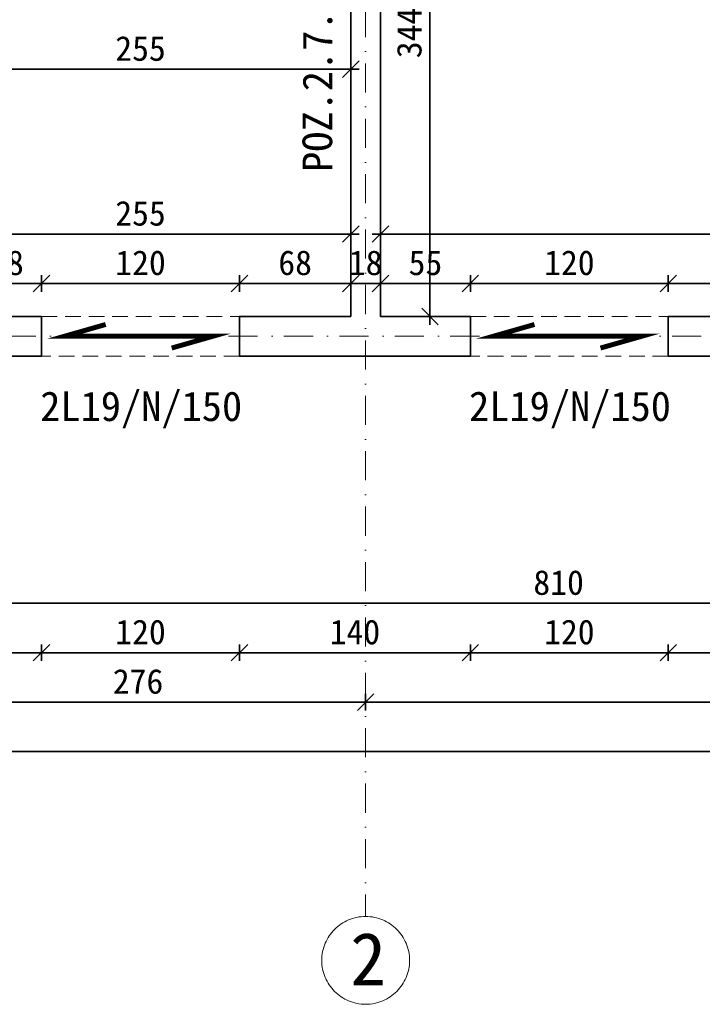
# Model space of a CAD drawing. Header units: millimetres. Extents: x -6343 to 9945, y -9929 to 237.
# Tile 28 of 43: x -4157 to -3743, y -5121 to -4524. Entities that reach past the tile are written whole.
import ezdxf

# ---------------------------------------------------------------- set-up
doc = ezdxf.new("R2010")
doc.units = ezdxf.units.MM
doc.linetypes.add('HIDDEN2', pattern=[4.7625, 3.175, -1.5875])
doc.linetypes.add('Kreski i kropki', pattern=[335.138881, 176.388884, -88.194442, 0, -70.555556])
for name, color, linetype, lineweight in [('_k_opis', 7, 'Continuous', 13), ('_k_osie', 142, 'Kreski i kropki', 13), ('_k_widok', 7, 'Continuous', 18), ('_k_wymiar', 7, 'Continuous', 9), ('_k_zarys', 7, 'HIDDEN2', 20), ('_k_ściany', 223, 'Continuous', 35)]:
    doc.layers.add(name, color=color, linetype=linetype, lineweight=lineweight)
doc.styles.add('GENERATED_STYLE_1', font='MS Gothic.ttf')
doc.styles.add('GENERATED_STYLE_2', font='MS Gothic.ttf')
doc.dimstyles.new('1-100 (20cm)', dxfattribs={"dimscale": 5, "dimtxt": 3, "dimasz": 2, "dimexe": 1, "dimexo": 1, "dimgap": 1, "dimtad": 1, "dimdec": 0, "dimzin": 12, "dimdsep": 46, "dimtxsty": 'GENERATED_STYLE_1', "dimblk1": 'OBLIQUE', "dimblk2": 'OBLIQUE', "dimsah": 1, "dimcen": 0, "dimdle": 1, "dimclrd": 256, "dimclre": 256, "dimclrt": 4, "dimazin": 0, "dimtfac": 0.75, "dimtdec": 0, "dimtix": 1, "dimtmove": 1, "dimatfit": 3, "dimldrblk": 'OBLIQUE', "dimfxl": 1, "dimfxlon": 1, "dimtvp": 0.75, "dimtolj": 1, "dimtzin": 0, "dimarcsym": 0})

# ---------------------------------------------------------------- blocks, each defined once
blk = doc.blocks.new('_OBLIQUE')
at = {"color": 0, "linetype": 'ByBlock'}
blk.add_line((-0.5, -0.5), (0.5, 0.5), dxfattribs=at)
blk = doc.blocks.new('*D354')
at = {"layer": '_k_wymiar', "lineweight": -2, "transparency": 16777216}
for p, q in [((1081.59, -145), (1081.59, -499)), ((1076.59, -150), (1086.59, -150)), ((1076.59, -494), (1086.59, -494))]:
    blk.add_line(p, q, dxfattribs=at)
at = {"layer": 'Defpoints', "color": 0, "transparency": 16777216}
for p in [(1021.59, -150), (1051.59, -494), (1081.59, -494)]:
    blk.add_point(p, dxfattribs=at)
at = {"layer": '_k_wymiar', "lineweight": -2, "transparency": 16777216, "xscale": 10, "yscale": 10, "zscale": 10}
for p, rotation in [((1081.59, -150), 90), ((1081.59, -494), 270)]:
    blk.add_blockref('_OBLIQUE', p, dxfattribs=dict(at, rotation=rotation))
at = {"layer": '_k_wymiar', "color": 4, "transparency": 16777216, "insert": (1069.09, -322), "char_height": 15, "attachment_point": 5, "rotation": 90, "style": 'GENERATED_STYLE_1'}
blk.add_mtext('\\A1;344', dxfattribs=at)
blk = doc.blocks.new('*D245')
at = {"layer": '_k_wymiar', "lineweight": -2, "transparency": 16777216}
for p, q in [((1226.09, -479), (1226.09, -469)), ((1366.09, -479), (1366.09, -469)), ((1371.09, -474), (1221.09, -474))]:
    blk.add_line(p, q, dxfattribs=at)
at = {"layer": 'Defpoints', "color": 0, "transparency": 16777216}
for p in [(1226.09, -474), (1226.09, -494), (1366.09, -494)]:
    blk.add_point(p, dxfattribs=at)
at = {"layer": '_k_wymiar', "lineweight": -2, "transparency": 16777216, "xscale": 10, "yscale": 10, "zscale": 10, "rotation": 180}
blk.add_blockref('_OBLIQUE', (1226.09, -474), dxfattribs=at)
at = {"layer": '_k_wymiar', "lineweight": -2, "transparency": 16777216, "xscale": 10, "yscale": 10, "zscale": 10}
blk.add_blockref('_OBLIQUE', (1366.09, -474), dxfattribs=at)
at = {"layer": '_k_wymiar', "color": 4, "transparency": 16777216, "insert": (1296.09, -461.5), "char_height": 15, "attachment_point": 5, "style": 'GENERATED_STYLE_1'}
blk.add_mtext('\\A1;140', dxfattribs=at)
blk = doc.blocks.new('*D246')
at = {"layer": '_k_wymiar', "lineweight": -2, "transparency": 16777216}
for p, q in [((1106.09, -479), (1106.09, -469)), ((1226.09, -479), (1226.09, -469)), ((1231.09, -474), (1101.09, -474))]:
    blk.add_line(p, q, dxfattribs=at)
at = {"layer": 'Defpoints', "color": 0, "transparency": 16777216}
for p in [(1106.09, -474), (1106.09, -494), (1226.09, -494)]:
    blk.add_point(p, dxfattribs=at)
at = {"layer": '_k_wymiar', "lineweight": -2, "transparency": 16777216, "xscale": 10, "yscale": 10, "zscale": 10, "rotation": 180}
blk.add_blockref('_OBLIQUE', (1106.09, -474), dxfattribs=at)
at = {"layer": '_k_wymiar', "lineweight": -2, "transparency": 16777216, "xscale": 10, "yscale": 10, "zscale": 10}
blk.add_blockref('_OBLIQUE', (1226.09, -474), dxfattribs=at)
at = {"layer": '_k_wymiar', "color": 4, "transparency": 16777216, "insert": (1166.09, -461.5), "char_height": 15, "attachment_point": 5, "style": 'GENERATED_STYLE_1'}
blk.add_mtext('\\A1;120', dxfattribs=at)
blk = doc.blocks.new('*D247')
at = {"layer": '_k_wymiar', "lineweight": -2, "transparency": 16777216}
for p, q in [((1051.59, -479), (1051.59, -469)), ((1106.09, -479), (1106.09, -469)), ((1111.09, -474), (1046.59, -474))]:
    blk.add_line(p, q, dxfattribs=at)
at = {"layer": 'Defpoints', "color": 0, "transparency": 16777216}
for p in [(1051.59, -474), (1051.59, -494), (1106.09, -494)]:
    blk.add_point(p, dxfattribs=at)
at = {"layer": '_k_wymiar', "lineweight": -2, "transparency": 16777216, "xscale": 10, "yscale": 10, "zscale": 10, "rotation": 180}
blk.add_blockref('_OBLIQUE', (1051.59, -474), dxfattribs=at)
at = {"layer": '_k_wymiar', "lineweight": -2, "transparency": 16777216, "xscale": 10, "yscale": 10, "zscale": 10}
blk.add_blockref('_OBLIQUE', (1106.09, -474), dxfattribs=at)
at = {"layer": '_k_wymiar', "color": 4, "transparency": 16777216, "insert": (1078.84, -461.5), "char_height": 15, "attachment_point": 5, "style": 'GENERATED_STYLE_1'}
blk.add_mtext('\\A1;55', dxfattribs=at)
blk = doc.blocks.new('*D248')
at = {"layer": '_k_wymiar', "lineweight": -2, "transparency": 16777216}
for p, q in [((1033.59, -479), (1033.59, -469)), ((1051.59, -479), (1051.59, -469)), ((1033.59, -474), (1023.59, -474)), ((1051.59, -474), (1033.59, -474)), ((1051.59, -474), (1061.59, -474))]:
    blk.add_line(p, q, dxfattribs=at)
at = {"layer": 'Defpoints', "color": 0, "transparency": 16777216}
for p in [(1033.59, -474), (1033.59, -494), (1051.59, -494)]:
    blk.add_point(p, dxfattribs=at)
at = {"layer": '_k_wymiar', "lineweight": -2, "transparency": 16777216, "xscale": 10, "yscale": 10, "zscale": 10}
blk.add_blockref('_OBLIQUE', (1033.59, -474), dxfattribs=at)
at = {"layer": '_k_wymiar', "lineweight": -2, "transparency": 16777216, "xscale": 10, "yscale": 10, "zscale": 10, "rotation": 180}
blk.add_blockref('_OBLIQUE', (1051.59, -474), dxfattribs=at)
at = {"layer": '_k_wymiar', "color": 4, "transparency": 16777216, "insert": (1042.59, -461.5), "char_height": 15, "attachment_point": 5, "style": 'GENERATED_STYLE_1'}
blk.add_mtext('\\A1;18', dxfattribs=at)
blk = doc.blocks.new('*D249')
at = {"layer": '_k_wymiar', "lineweight": -2, "transparency": 16777216}
for p, q in [((966.09, -479), (966.09, -469)), ((1033.59, -479), (1033.59, -469)), ((1038.59, -474), (961.09, -474))]:
    blk.add_line(p, q, dxfattribs=at)
at = {"layer": 'Defpoints', "color": 0, "transparency": 16777216}
for p in [(966.09, -474), (966.09, -494), (1033.59, -494)]:
    blk.add_point(p, dxfattribs=at)
at = {"layer": '_k_wymiar', "lineweight": -2, "transparency": 16777216, "xscale": 10, "yscale": 10, "zscale": 10, "rotation": 180}
blk.add_blockref('_OBLIQUE', (966.09, -474), dxfattribs=at)
at = {"layer": '_k_wymiar', "lineweight": -2, "transparency": 16777216, "xscale": 10, "yscale": 10, "zscale": 10}
blk.add_blockref('_OBLIQUE', (1033.59, -474), dxfattribs=at)
at = {"layer": '_k_wymiar', "color": 4, "transparency": 16777216, "insert": (999.84, -461.5), "char_height": 15, "attachment_point": 5, "style": 'GENERATED_STYLE_1'}
blk.add_mtext('\\A1;68', dxfattribs=at)
blk = doc.blocks.new('*D250')
at = {"layer": '_k_wymiar', "lineweight": -2, "transparency": 16777216}
for p, q in [((846.09, -479), (846.09, -469)), ((966.09, -479), (966.09, -469)), ((971.09, -474), (841.09, -474))]:
    blk.add_line(p, q, dxfattribs=at)
at = {"layer": 'Defpoints', "color": 0, "transparency": 16777216}
for p in [(846.09, -474), (846.09, -494), (966.09, -494)]:
    blk.add_point(p, dxfattribs=at)
at = {"layer": '_k_wymiar', "lineweight": -2, "transparency": 16777216, "xscale": 10, "yscale": 10, "zscale": 10, "rotation": 180}
blk.add_blockref('_OBLIQUE', (846.09, -474), dxfattribs=at)
at = {"layer": '_k_wymiar', "lineweight": -2, "transparency": 16777216, "xscale": 10, "yscale": 10, "zscale": 10}
blk.add_blockref('_OBLIQUE', (966.09, -474), dxfattribs=at)
at = {"layer": '_k_wymiar', "color": 4, "transparency": 16777216, "insert": (906.09, -461.5), "char_height": 15, "attachment_point": 5, "style": 'GENERATED_STYLE_1'}
blk.add_mtext('\\A1;120', dxfattribs=at)
blk = doc.blocks.new('*D251')
at = {"layer": '_k_wymiar', "lineweight": -2, "transparency": 16777216}
for p, q in [((778.59, -479), (778.59, -469)), ((846.09, -479), (846.09, -469)), ((851.09, -474), (773.59, -474))]:
    blk.add_line(p, q, dxfattribs=at)
at = {"layer": 'Defpoints', "color": 0, "transparency": 16777216}
for p in [(778.59, -474), (778.59, -494), (846.09, -494)]:
    blk.add_point(p, dxfattribs=at)
at = {"layer": '_k_wymiar', "lineweight": -2, "transparency": 16777216, "xscale": 10, "yscale": 10, "zscale": 10, "rotation": 180}
blk.add_blockref('_OBLIQUE', (778.59, -474), dxfattribs=at)
at = {"layer": '_k_wymiar', "lineweight": -2, "transparency": 16777216, "xscale": 10, "yscale": 10, "zscale": 10}
blk.add_blockref('_OBLIQUE', (846.09, -474), dxfattribs=at)
at = {"layer": '_k_wymiar', "color": 4, "transparency": 16777216, "insert": (825.12, -461.5), "char_height": 15, "attachment_point": 5, "style": 'GENERATED_STYLE_1'}
blk.add_mtext('\\A1;68', dxfattribs=at)
blk = doc.blocks.new('*D319')
at = {"layer": '_k_wymiar', "lineweight": -2, "transparency": 16777216}
for p, q in [((778.59, -449), (778.59, -439)), ((1033.59, -449), (1033.59, -439)), ((773.59, -444), (1038.59, -444))]:
    blk.add_line(p, q, dxfattribs=at)
at = {"layer": 'Defpoints', "color": 0, "transparency": 16777216}
for p in [(1033.59, -444), (778.59, -464), (1033.59, -464)]:
    blk.add_point(p, dxfattribs=at)
at = {"layer": '_k_wymiar', "lineweight": -2, "transparency": 16777216, "xscale": 10, "yscale": 10, "zscale": 10, "rotation": 180}
blk.add_blockref('_OBLIQUE', (778.59, -444), dxfattribs=at)
at = {"layer": '_k_wymiar', "lineweight": -2, "transparency": 16777216, "xscale": 10, "yscale": 10, "zscale": 10}
blk.add_blockref('_OBLIQUE', (1033.59, -444), dxfattribs=at)
at = {"layer": '_k_wymiar', "color": 4, "transparency": 16777216, "insert": (906.09, -431.5), "char_height": 15, "attachment_point": 5, "style": 'GENERATED_STYLE_1'}
blk.add_mtext('\\A1;255', dxfattribs=at)
blk = doc.blocks.new('*D258')
at = {"layer": '_k_wymiar', "lineweight": -2, "transparency": 16777216}
for p, q in [((1051.59, -449), (1051.59, -439)), ((1540.59, -449), (1540.59, -439)), ((1046.59, -444), (1545.59, -444))]:
    blk.add_line(p, q, dxfattribs=at)
at = {"layer": 'Defpoints', "color": 0, "transparency": 16777216}
for p in [(1540.59, -444), (1051.59, -494), (1540.59, -494)]:
    blk.add_point(p, dxfattribs=at)
at = {"layer": '_k_wymiar', "lineweight": -2, "transparency": 16777216, "xscale": 10, "yscale": 10, "zscale": 10, "rotation": 180}
blk.add_blockref('_OBLIQUE', (1051.59, -444), dxfattribs=at)
at = {"layer": '_k_wymiar', "lineweight": -2, "transparency": 16777216, "xscale": 10, "yscale": 10, "zscale": 10}
blk.add_blockref('_OBLIQUE', (1540.59, -444), dxfattribs=at)
at = {"layer": '_k_wymiar', "color": 4, "transparency": 16777216, "insert": (1296.09, -431.5), "char_height": 15, "attachment_point": 5, "style": 'GENERATED_STYLE_1'}
blk.add_mtext('\\A1;489', dxfattribs=at)
blk = doc.blocks.new('*D325')
at = {"layer": '_k_wymiar', "lineweight": -2, "transparency": 16777216}
for p, q in [((778.59, -349), (778.59, -339)), ((1033.59, -349), (1033.59, -339)), ((773.59, -344), (1038.59, -344))]:
    blk.add_line(p, q, dxfattribs=at)
at = {"layer": 'Defpoints', "color": 0, "transparency": 16777216}
for p in [(1033.59, -344), (778.59, -394), (1033.59, -464)]:
    blk.add_point(p, dxfattribs=at)
at = {"layer": '_k_wymiar', "lineweight": -2, "transparency": 16777216, "xscale": 10, "yscale": 10, "zscale": 10, "rotation": 180}
blk.add_blockref('_OBLIQUE', (778.59, -344), dxfattribs=at)
at = {"layer": '_k_wymiar', "lineweight": -2, "transparency": 16777216, "xscale": 10, "yscale": 10, "zscale": 10}
blk.add_blockref('_OBLIQUE', (1033.59, -344), dxfattribs=at)
at = {"layer": '_k_wymiar', "color": 4, "transparency": 16777216, "insert": (906.09, -331.5), "char_height": 15, "attachment_point": 5, "style": 'GENERATED_STYLE_1'}
blk.add_mtext('\\A1;255', dxfattribs=at)
blk = doc.blocks.new('*D266')
at = {"layer": '_k_wymiar', "lineweight": -2, "transparency": 16777216}
for p, q in [((754.59, -663), (754.59, -673)), ((1564.59, -663), (1564.59, -673)), ((749.59, -668), (1569.59, -668))]:
    blk.add_line(p, q, dxfattribs=at)
at = {"layer": 'Defpoints', "color": 0, "transparency": 16777216}
for p in [(754.59, -518), (1564.59, -518), (1564.59, -668)]:
    blk.add_point(p, dxfattribs=at)
at = {"layer": '_k_wymiar', "lineweight": -2, "transparency": 16777216, "xscale": 10, "yscale": 10, "zscale": 10, "rotation": 180}
blk.add_blockref('_OBLIQUE', (754.59, -668), dxfattribs=at)
at = {"layer": '_k_wymiar', "lineweight": -2, "transparency": 16777216, "xscale": 10, "yscale": 10, "zscale": 10}
blk.add_blockref('_OBLIQUE', (1564.59, -668), dxfattribs=at)
at = {"layer": '_k_wymiar', "color": 4, "transparency": 16777216, "insert": (1159.59, -655.5), "char_height": 15, "attachment_point": 5, "style": 'GENERATED_STYLE_1'}
blk.add_mtext('\\A1;810', dxfattribs=at)
blk = doc.blocks.new('*D273')
at = {"layer": '_k_wymiar', "lineweight": -2, "transparency": 16777216}
for p, q in [((749.59, -698), (851.09, -698)), ((754.59, -693), (754.59, -703)), ((846.09, -693), (846.09, -703))]:
    blk.add_line(p, q, dxfattribs=at)
at = {"layer": 'Defpoints', "color": 0, "transparency": 16777216}
for p in [(754.59, -418), (846.09, -518), (846.09, -698)]:
    blk.add_point(p, dxfattribs=at)
at = {"layer": '_k_wymiar', "lineweight": -2, "transparency": 16777216, "xscale": 10, "yscale": 10, "zscale": 10, "rotation": 180}
blk.add_blockref('_OBLIQUE', (754.59, -698), dxfattribs=at)
at = {"layer": '_k_wymiar', "lineweight": -2, "transparency": 16777216, "xscale": 10, "yscale": 10, "zscale": 10}
blk.add_blockref('_OBLIQUE', (846.09, -698), dxfattribs=at)
at = {"layer": '_k_wymiar', "color": 4, "transparency": 16777216, "insert": (800.34, -685.5), "char_height": 15, "attachment_point": 5, "style": 'GENERATED_STYLE_1'}
blk.add_mtext('\\A1;92', dxfattribs=at)
blk = doc.blocks.new('*D274')
at = {"layer": '_k_wymiar', "lineweight": -2, "transparency": 16777216}
for p, q in [((841.09, -698), (971.09, -698)), ((846.09, -693), (846.09, -703)), ((966.09, -693), (966.09, -703))]:
    blk.add_line(p, q, dxfattribs=at)
at = {"layer": 'Defpoints', "color": 0, "transparency": 16777216}
for p in [(846.09, -518), (966.09, -518), (966.09, -698)]:
    blk.add_point(p, dxfattribs=at)
at = {"layer": '_k_wymiar', "lineweight": -2, "transparency": 16777216, "xscale": 10, "yscale": 10, "zscale": 10, "rotation": 180}
blk.add_blockref('_OBLIQUE', (846.09, -698), dxfattribs=at)
at = {"layer": '_k_wymiar', "lineweight": -2, "transparency": 16777216, "xscale": 10, "yscale": 10, "zscale": 10}
blk.add_blockref('_OBLIQUE', (966.09, -698), dxfattribs=at)
at = {"layer": '_k_wymiar', "color": 4, "transparency": 16777216, "insert": (906.09, -685.5), "char_height": 15, "attachment_point": 5, "style": 'GENERATED_STYLE_1'}
blk.add_mtext('\\A1;120', dxfattribs=at)
blk = doc.blocks.new('*D275')
at = {"layer": '_k_wymiar', "lineweight": -2, "transparency": 16777216}
for p, q in [((961.09, -698), (1111.09, -698)), ((966.09, -693), (966.09, -703)), ((1106.09, -693), (1106.09, -703))]:
    blk.add_line(p, q, dxfattribs=at)
at = {"layer": 'Defpoints', "color": 0, "transparency": 16777216}
for p in [(966.09, -518), (1106.09, -518), (1106.09, -698)]:
    blk.add_point(p, dxfattribs=at)
at = {"layer": '_k_wymiar', "lineweight": -2, "transparency": 16777216, "xscale": 10, "yscale": 10, "zscale": 10, "rotation": 180}
blk.add_blockref('_OBLIQUE', (966.09, -698), dxfattribs=at)
at = {"layer": '_k_wymiar', "lineweight": -2, "transparency": 16777216, "xscale": 10, "yscale": 10, "zscale": 10}
blk.add_blockref('_OBLIQUE', (1106.09, -698), dxfattribs=at)
at = {"layer": '_k_wymiar', "color": 4, "transparency": 16777216, "insert": (1036.09, -685.5), "char_height": 15, "attachment_point": 5, "style": 'GENERATED_STYLE_1'}
blk.add_mtext('\\A1;140', dxfattribs=at)
blk = doc.blocks.new('*D276')
at = {"layer": '_k_wymiar', "lineweight": -2, "transparency": 16777216}
for p, q in [((1101.09, -698), (1231.09, -698)), ((1106.09, -693), (1106.09, -703)), ((1226.09, -693), (1226.09, -703))]:
    blk.add_line(p, q, dxfattribs=at)
at = {"layer": 'Defpoints', "color": 0, "transparency": 16777216}
for p in [(1106.09, -518), (1226.09, -518), (1226.09, -698)]:
    blk.add_point(p, dxfattribs=at)
at = {"layer": '_k_wymiar', "lineweight": -2, "transparency": 16777216, "xscale": 10, "yscale": 10, "zscale": 10, "rotation": 180}
blk.add_blockref('_OBLIQUE', (1106.09, -698), dxfattribs=at)
at = {"layer": '_k_wymiar', "lineweight": -2, "transparency": 16777216, "xscale": 10, "yscale": 10, "zscale": 10}
blk.add_blockref('_OBLIQUE', (1226.09, -698), dxfattribs=at)
at = {"layer": '_k_wymiar', "color": 4, "transparency": 16777216, "insert": (1166.09, -685.5), "char_height": 15, "attachment_point": 5, "style": 'GENERATED_STYLE_1'}
blk.add_mtext('\\A1;120', dxfattribs=at)
blk = doc.blocks.new('*D277')
at = {"layer": '_k_wymiar', "lineweight": -2, "transparency": 16777216}
for p, q in [((1221.09, -698), (1371.09, -698)), ((1226.09, -693), (1226.09, -703)), ((1366.09, -693), (1366.09, -703))]:
    blk.add_line(p, q, dxfattribs=at)
at = {"layer": 'Defpoints', "color": 0, "transparency": 16777216}
for p in [(1226.09, -518), (1366.09, -518), (1366.09, -698)]:
    blk.add_point(p, dxfattribs=at)
at = {"layer": '_k_wymiar', "lineweight": -2, "transparency": 16777216, "xscale": 10, "yscale": 10, "zscale": 10, "rotation": 180}
blk.add_blockref('_OBLIQUE', (1226.09, -698), dxfattribs=at)
at = {"layer": '_k_wymiar', "lineweight": -2, "transparency": 16777216, "xscale": 10, "yscale": 10, "zscale": 10}
blk.add_blockref('_OBLIQUE', (1366.09, -698), dxfattribs=at)
at = {"layer": '_k_wymiar', "color": 4, "transparency": 16777216, "insert": (1296.09, -685.5), "char_height": 15, "attachment_point": 5, "style": 'GENERATED_STYLE_1'}
blk.add_mtext('\\A1;140', dxfattribs=at)
blk = doc.blocks.new('*D281')
at = {"layer": '_k_wymiar', "lineweight": -2, "transparency": 16777216}
for p, q in [((1557.59, -728), (1037.59, -728)), ((1042.59, -723), (1042.59, -733)), ((1552.59, -723), (1552.59, -733))]:
    blk.add_line(p, q, dxfattribs=at)
at = {"layer": 'Defpoints', "color": 0, "transparency": 16777216}
for p in [(1042.59, -506), (1552.59, -506), (1042.59, -728)]:
    blk.add_point(p, dxfattribs=at)
at = {"layer": '_k_wymiar', "lineweight": -2, "transparency": 16777216, "xscale": 10, "yscale": 10, "zscale": 10, "rotation": 180}
blk.add_blockref('_OBLIQUE', (1042.59, -728), dxfattribs=at)
at = {"layer": '_k_wymiar', "lineweight": -2, "transparency": 16777216, "xscale": 10, "yscale": 10, "zscale": 10}
blk.add_blockref('_OBLIQUE', (1552.59, -728), dxfattribs=at)
at = {"layer": '_k_wymiar', "color": 4, "transparency": 16777216, "insert": (1297.59, -715.5), "char_height": 15, "attachment_point": 5, "style": 'GENERATED_STYLE_1'}
blk.add_mtext('\\A1;510', dxfattribs=at)
blk = doc.blocks.new('*D282')
at = {"layer": '_k_wymiar', "lineweight": -2, "transparency": 16777216}
for p, q in [((1047.59, -728), (761.59, -728)), ((766.59, -723), (766.59, -733)), ((1042.59, -723), (1042.59, -733))]:
    blk.add_line(p, q, dxfattribs=at)
at = {"layer": 'Defpoints', "color": 0, "transparency": 16777216}
for p in [(766.59, -506), (1042.59, -506), (766.59, -728)]:
    blk.add_point(p, dxfattribs=at)
at = {"layer": '_k_wymiar', "lineweight": -2, "transparency": 16777216, "xscale": 10, "yscale": 10, "zscale": 10, "rotation": 180}
blk.add_blockref('_OBLIQUE', (766.59, -728), dxfattribs=at)
at = {"layer": '_k_wymiar', "lineweight": -2, "transparency": 16777216, "xscale": 10, "yscale": 10, "zscale": 10}
blk.add_blockref('_OBLIQUE', (1042.59, -728), dxfattribs=at)
at = {"layer": '_k_wymiar', "color": 4, "transparency": 16777216, "insert": (904.59, -715.5), "char_height": 15, "attachment_point": 5, "style": 'GENERATED_STYLE_1'}
blk.add_mtext('\\A1;276', dxfattribs=at)
blk = doc.blocks.new('*D328')
at = {"layer": '_k_wymiar', "lineweight": -2, "transparency": 16777216}
for p, q in [((-285.41, -758), (1569.59, -758)), ((-280.41, -753), (-280.41, -763)), ((1564.59, -753), (1564.59, -763))]:
    blk.add_line(p, q, dxfattribs=at)
at = {"layer": 'Defpoints', "color": 0, "transparency": 16777216}
for p in [(-280.41, -518), (1564.59, -518), (1564.59, -758)]:
    blk.add_point(p, dxfattribs=at)
at = {"layer": '_k_wymiar', "lineweight": -2, "transparency": 16777216, "xscale": 10, "yscale": 10, "zscale": 10, "rotation": 180}
blk.add_blockref('_OBLIQUE', (-280.41, -758), dxfattribs=at)
at = {"layer": '_k_wymiar', "lineweight": -2, "transparency": 16777216, "xscale": 10, "yscale": 10, "zscale": 10}
blk.add_blockref('_OBLIQUE', (1564.59, -758), dxfattribs=at)
at = {"layer": '_k_wymiar', "color": 4, "transparency": 16777216, "insert": (642.09, -745.5), "char_height": 15, "attachment_point": 5, "style": 'GENERATED_STYLE_1'}
blk.add_mtext('\\A1;1845', dxfattribs=at)
blk = doc.blocks.new('K_02')
at = {"layer": '_k_osie', "ltscale": 0.1}
for points in [[(1042.59, 836.04), (1042.59, -858)], [(-620.41, -506), (1904.59, -506)]]:
    blk.add_lwpolyline(points, dxfattribs=at)
at = {"layer": '_k_osie'}
blk.add_circle((1042.59, -884.64), 26.64, dxfattribs=at)
at = {"layer": '_k_widok', "color": 7, "ltscale": 3, "const_width": 3}
for points in [[(884.97, -498.86), (859.97, -506), (949.97, -506), (924.97, -513.14)], [(1144.97, -498.86), (1119.97, -506), (1209.97, -506), (1184.97, -513.14)]]:
    blk.add_lwpolyline(points, dxfattribs=at)
at = {"layer": '_k_zarys', "ltscale": 3}
for points in [[(966.09, -518), (846.09, -518), (846.09, -494), (966.09, -494)], [(1226.09, -518), (1106.09, -518), (1106.09, -494), (1226.09, -494)]]:
    blk.add_lwpolyline(points, close=True, dxfattribs=at)
at = {"layer": '_k_ściany', "color": 2}
for points in [[(966.09, -494), (966.09, -518), (1106.09, -518), (1106.09, -494), (1051.59, -494), (1051.59, -150), (1033.59, -150), (1033.59, -494), (966.09, -494)], [(1033.59, -494), (1033.59, -150), (1051.59, -150), (1051.59, -494), (1106.09, -494), (1106.09, -518), (966.09, -518), (966.09, -494), (1033.59, -494)], [(846.09, -494), (846.09, -518), (754.59, -518), (754.59, -418), (711.59, -418), (711.59, -394), (778.59, -394), (778.59, -494), (846.09, -494)]]:
    blk.add_lwpolyline(points, dxfattribs=at)
blk.add_lwpolyline([(1366.09, -494), (1226.09, -494), (1226.09, -518), (1366.09, -518)], close=True, dxfattribs=at)
at = {"layer": '_k_opis', "insert": (1004.3, -289.98), "char_height": 18, "width": 504.2725, "attachment_point": 2, "rotation": 90, "style": 'GENERATED_STYLE_1'}
blk.add_mtext('{\\fMS Gothic|b1|i0|c128|p49;POZ.2.\\fMS Gothic|b1|i0|c238|p49;7. W3 }18x30cm', dxfattribs=at)
at = {"layer": '_k_opis', "char_height": 18, "width": 110.7237, "attachment_point": 2, "style": 'GENERATED_STYLE_1'}
for insert in [(906.49, -539.44), (1166.49, -539.44)]:
    blk.add_mtext('{\\fMS Gothic|b0|i0|c128|p49;2L19/N/1}5{\\fMS Gothic|b0|i0|c128|p49;0}', dxfattribs=dict(at, insert=insert))
at = {"layer": '_k_osie', "insert": (1044.11, -899.83), "char_height": 32, "attachment_point": 8, "style": 'GENERATED_STYLE_2'}
blk.add_mtext('2', dxfattribs=at)
at = {"layer": '_k_wymiar'}
dim = blk.add_linear_dim(base=(1081.59, -494), p1=(1021.59, -150), p2=(1051.59, -494), angle=90, dimstyle='1-100 (20cm)', dxfattribs=at)
dim.commit()
dim.dimension.update_dxf_attribs({"geometry": '*D354', "text_midpoint": (1069.09, -322)})
for base, p1, p2, picture, middle in [((1033.59, -344), (778.59, -394), (1033.59, -464), '*D325', (906.09, -331.5)), ((846.0877858, -698.00000001), (754.5877858, -418.00000001), (846.0877858, -518.00000001), '*D273', (800.3377858, -685.50000001)), ((1033.59, -444), (778.59, -464), (1033.59, -464), '*D319', (906.09, -431.5)), ((1540.59, -444), (1051.59, -494), (1540.59, -494), '*D258', (1296.09, -431.5)), ((846.09, -474), (966.09, -494), (846.09, -494), '*D250', (906.09, -461.5)), ((966.0877858, -474.00000001), (1033.5877858, -494.00000001), (966.0877858, -494.00000001), '*D249', (999.8377858, -461.50000001)), ((1033.59, -474), (1051.59, -494), (1033.59, -494), '*D248', (1042.59, -461.5)), ((1106.09, -474), (1226.09, -494), (1106.09, -494), '*D246', (1166.09, -461.5)), ((1226.09, -474), (1366.09, -494), (1226.09, -494), '*D245', (1296.09, -461.5)), ((766.59, -728), (1042.59, -506), (766.59, -506), '*D282', (904.59, -715.5)), ((1042.59, -728), (1552.59, -506), (1042.59, -506), '*D281', (1297.59, -715.5)), ((1564.59, -758), (-280.41, -518), (1564.59, -518), '*D328', (642.09, -745.5)), ((1564.59, -668), (754.59, -518), (1564.59, -518), '*D266', (1159.59, -655.5)), ((966.09, -698), (846.09, -518), (966.09, -518), '*D274', (906.09, -685.5)), ((1106.09, -698), (966.09, -518), (1106.09, -518), '*D275', (1036.09, -685.5)), ((1226.09, -698), (1106.09, -518), (1226.09, -518), '*D276', (1166.09, -685.5)), ((1366.09, -698), (1226.09, -518), (1366.09, -518), '*D277', (1296.09, -685.5))]:
    dim = blk.add_linear_dim(base=base, p1=p1, p2=p2, dimstyle='1-100 (20cm)', dxfattribs=at)
    dim.commit()
    dim.dimension.update_dxf_attribs({"geometry": picture, "text_midpoint": middle})
for base, p1, p2, picture, middle in [((778.5877858, -474.00000001), (846.0877858, -494.00000001), (778.5877858, -494.00000001), '*D251', (825.12146944, -474.00000001)), ((1051.5877858, -474.00000001), (1106.08778581, -494.00000001), (1051.5877858, -494.00000001), '*D247', (1078.8377858, -474.00000001))]:
    dim = blk.add_linear_dim(base=base, p1=p1, p2=p2, dimstyle='1-100 (20cm)', dxfattribs=at)
    dim.commit()
    dim.dimension.update_dxf_attribs({"geometry": picture, "text_midpoint": middle, "dimtype": 128})

msp = doc.modelspace()

# ---------------------------------------------------------------- block references
at = {"layer": '_k_ściany', "color": 2}
msp.add_blockref('K_02', (-4989.41, -4209.65), dxfattribs=at)

doc.saveas('drawing.dxf')
